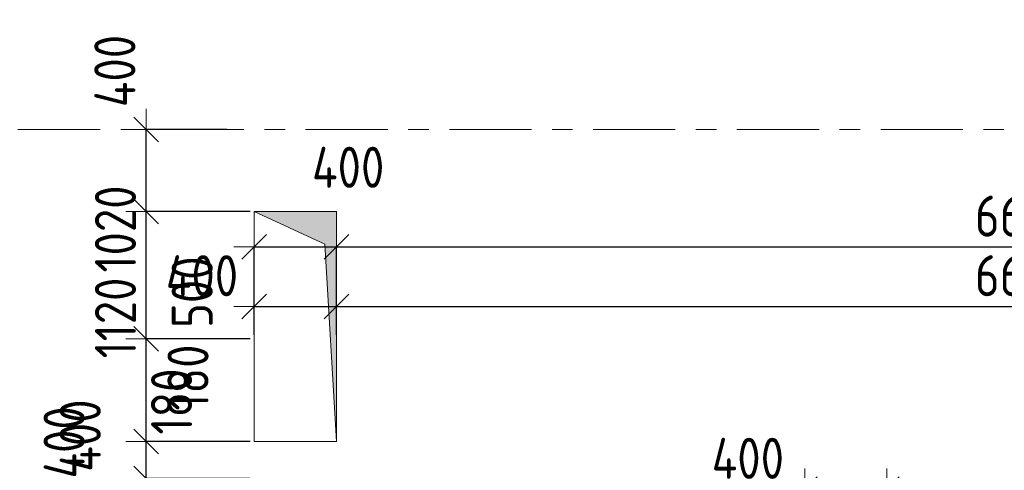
# Model space of a CAD drawing. Header units: metres. Extents: x -38 to 89, y -15 to 21.
# Tile 86 of 129: x 53.38 to 58.17, y 11.14 to 13.33. Entities that reach past the tile are written whole.
import ezdxf

# ---------------------------------------------------------------- set-up
doc = ezdxf.new("R2010")
doc.units = ezdxf.units.M
doc.header["$PDMODE"] = 65
doc.linetypes.add('______11', pattern=[0.5, 0.4, -0.05, 0, -0.05])
doc.linetypes.add('______5', pattern=[1.1, 0.8, -0.1, 0.1, -0.1])
for name, color, linetype, lineweight in [('XR$2$Осевая линия (1)', 7, '______5', 13), ('XR$3$Перекрытие (1)', 7, 'Continuous', 35), ('XR$4$Размерная линия (1)', 7, 'Continuous', 13), ('XR$5$Размерная линия (1)', 7, 'Continuous', 13)]:
    doc.layers.add(name, color=color, linetype=linetype, lineweight=lineweight)
doc.layers.add('XR$3$Макрос проема_ отверстия', color=7, linetype='Continuous', lineweight=13, true_color=0x2d2d2d)
doc.styles.add('ISOCPEUR', font='txt')
doc.dimstyles.new('DIMSTYLE_3', dxfattribs={"dimtxt": 0.2, "dimasz": 0.2, "dimexe": 0, "dimexo": 0, "dimgap": 0.1, "dimtad": 2, "dimdec": 0, "dimlfac": 1000, "dimrnd": 5, "dimzin": 12, "dimdsep": 46, "dimtxsty": 'ISOCPEUR', "dimblk1": 'ALL_ML_STRICH', "dimblk2": 'ALL_ML_STRICH', "dimsah": 1, "dimcen": 0, "dimclrd": 7, "dimclre": 256, "dimclrt": 7, "dimadec": 0, "dimazin": 0, "dimtfac": 1, "dimtdec": 0, "dimtix": 1, "dimtmove": 2, "dimatfit": 3, "dimfxl": 0, "dimtzin": 0, "dimlwd": 0, "dimlwe": -3, "dimarcsym": 0})
doc.dimstyles.new('DIMSTYLE_6', dxfattribs={"dimtxt": 0.2, "dimasz": 0.2, "dimexe": 0, "dimexo": 0, "dimgap": 0.1, "dimtad": 2, "dimdec": 0, "dimlfac": 1000, "dimrnd": 5, "dimzin": 12, "dimdsep": 46, "dimtxsty": 'ISOCPEUR', "dimblk1": 'ALL_ML_STRICH', "dimblk2": 'ALL_ML_STRICH', "dimsah": 1, "dimcen": 0, "dimclrd": 7, "dimclre": 256, "dimclrt": 7, "dimadec": 0, "dimazin": 0, "dimtfac": 1, "dimtdec": 0, "dimtix": 1, "dimtmove": 2, "dimatfit": 3, "dimfxl": 0, "dimtvp": 1.2, "dimtzin": 0, "dimlwd": 0, "dimlwe": -3, "dimarcsym": 0})
doc.dimstyles.new('DIMSTYLE_7', dxfattribs={"dimtxt": 0.2, "dimasz": 0.2, "dimexe": 0, "dimexo": 0, "dimgap": 0.1, "dimtad": 0, "dimdec": 0, "dimlfac": 1000, "dimrnd": 5, "dimzin": 12, "dimdsep": 46, "dimtxsty": 'ISOCPEUR', "dimblk1": 'ALL_ML_STRICH', "dimblk2": 'ALL_ML_STRICH', "dimsah": 1, "dimcen": 0, "dimclrd": 7, "dimclre": 256, "dimclrt": 7, "dimadec": 0, "dimazin": 0, "dimtfac": 1, "dimtdec": 0, "dimtix": 1, "dimtmove": 2, "dimatfit": 3, "dimfxl": 0, "dimtvp": 1.2, "dimtzin": 0, "dimlwd": 0, "dimlwe": -3, "dimarcsym": 0})

# ---------------------------------------------------------------- blocks, each defined once
blk = doc.blocks.new('Отображение проема', base_point=(-1.1579, -49.3094))
at = {"layer": 'XR$3$Макрос проема_ отверстия', "true_color": 0x000000, "transparency": 33554687}
blk.add_hatch(color=18, dxfattribs=at).paths.add_polyline_path([(-1.1579, -50.1094), (-1.0448, -49.4225), (-0.3579, -49.3094), (-1.1579, -49.3094)])
at = {"layer": 'XR$3$Макрос проема_ отверстия', "transparency": 33554687}
for p, q in [((-1.1579, -50.1094), (-1.1579, -49.3094)), ((-1.1579, -49.3094), (-0.3579, -49.3094)), ((-1.0448, -49.4225), (-0.3579, -49.3094)), ((-1.1579, -50.1094), (-1.0448, -49.4225))]:
    blk.add_line(p, q, dxfattribs=at)
blk = doc.blocks.new('ALL_ML_STRICH')
at = {"color": 0, "linetype": 'ByBlock', "lineweight": -2}
for p, q in [((0, -0.5), (0, 0.5)), ((-0.3, -0.3), (0.3, 0.3)), ((-1, 0), (0.5, 0))]:
    blk.add_line(p, q, dxfattribs=at)
blk = doc.blocks.new('*D42')
at = {"layer": 'DEFPOINTS', "color": 7, "linetype": 'Continuous', "lineweight": 13, "transparency": 33554687}
for p in [(54.5206, 12.2277), (54.5206, 11.7801), (54.9206, 11.7801)]:
    blk.add_point(p, dxfattribs=at)
at = {"layer": 'XR$4$Размерная линия (1)', "color": 9, "linetype": 'Continuous', "lineweight": -2, "true_color": 0xc7c7c7, "transparency": 33554687}
for p, q in [((54.5206, 11.8001), (54.5206, 12.2277)), ((54.9206, 11.8001), (54.9206, 12.2277))]:
    blk.add_line(p, q, dxfattribs=at)
at = {"layer": 'XR$4$Размерная линия (1)', "color": 7, "linetype": 'Continuous', "lineweight": -2, "transparency": 33554687}
blk.add_line((54.5206, 12.2277), (54.9206, 12.2277), dxfattribs=at)
at = {"layer": 'XR$4$Размерная линия (1)', "color": 7, "linetype": 'Continuous', "lineweight": 13, "transparency": 33554687, "xscale": 0.2, "yscale": 0.2, "zscale": 0.2, "rotation": 180}
blk.add_blockref('ALL_ML_STRICH', (54.5206, 12.2277), dxfattribs=at)
at = {"layer": 'XR$4$Размерная линия (1)', "color": 7, "linetype": 'Continuous', "lineweight": 13, "transparency": 33554687, "xscale": 0.2, "yscale": 0.2, "zscale": 0.2}
blk.add_blockref('ALL_ML_STRICH', (54.9206, 12.2277), dxfattribs=at)
at = {"layer": 'XR$4$Размерная линия (1)', "color": 7, "linetype": 'Continuous', "lineweight": 13, "transparency": 33554687, "insert": (54.9774, 12.6155), "char_height": 0.2, "width": 0.5, "attachment_point": 5, "style": 'ISOCPEUR'}
blk.add_mtext('\\W0.83;\\A1;{400}', dxfattribs=at)
blk = doc.blocks.new('*D43')
at = {"layer": 'DEFPOINTS', "color": 7, "linetype": 'Continuous', "lineweight": 13, "transparency": 33554687}
for p in [(54.9206, 12.2277), (61.6, 12.2518), (54.9206, 11.7801)]:
    blk.add_point(p, dxfattribs=at)
at = {"layer": 'XR$4$Размерная линия (1)', "color": 9, "linetype": 'Continuous', "lineweight": -2, "true_color": 0xc7c7c7, "transparency": 33554687}
for p, q in [((54.9206, 11.8001), (54.9206, 12.2277)), ((61.6, 12.2318), (61.6, 12.2277))]:
    blk.add_line(p, q, dxfattribs=at)
at = {"layer": 'XR$4$Размерная линия (1)', "color": 7, "linetype": 'Continuous', "lineweight": -2, "transparency": 33554687}
blk.add_line((54.9206, 12.2277), (61.6, 12.2277), dxfattribs=at)
at = {"layer": 'XR$4$Размерная линия (1)', "color": 7, "linetype": 'Continuous', "lineweight": 13, "transparency": 33554687, "xscale": 0.2, "yscale": 0.2, "zscale": 0.2, "rotation": 180}
blk.add_blockref('ALL_ML_STRICH', (54.9206, 12.2277), dxfattribs=at)
at = {"layer": 'XR$4$Размерная линия (1)', "color": 7, "linetype": 'Continuous', "lineweight": 13, "transparency": 33554687, "xscale": 0.2, "yscale": 0.2, "zscale": 0.2}
blk.add_blockref('ALL_ML_STRICH', (61.6, 12.2277), dxfattribs=at)
at = {"layer": 'XR$4$Размерная линия (1)', "color": 7, "linetype": 'Continuous', "lineweight": 13, "transparency": 33554687, "insert": (58.2687, 12.3777), "char_height": 0.2, "width": 0.666667, "attachment_point": 5, "style": 'ISOCPEUR'}
blk.add_mtext('\\W0.83;\\A1;{6680}', dxfattribs=at)
blk = doc.blocks.new('*D339')
at = {"layer": 'DEFPOINTS', "color": 7, "linetype": 'Continuous', "lineweight": 13, "transparency": 33554687}
for p in [(54.5206, 11.1), (53.9946, 10.6999), (54.5206, 10.6999)]:
    blk.add_point(p, dxfattribs=at)
at = {"layer": 'XR$4$Размерная линия (1)', "color": 9, "linetype": 'Continuous', "lineweight": -2, "true_color": 0xc7c7c7, "transparency": 33554687}
for p, q in [((54.5006, 11.1), (53.9946, 11.1)), ((54.5006, 10.6999), (53.9946, 10.6999))]:
    blk.add_line(p, q, dxfattribs=at)
at = {"layer": 'XR$4$Размерная линия (1)', "color": 7, "linetype": 'Continuous', "lineweight": -2, "transparency": 33554687}
blk.add_line((53.9946, 10.6999), (53.9946, 11.1), dxfattribs=at)
at = {"layer": 'XR$4$Размерная линия (1)', "color": 7, "linetype": 'Continuous', "lineweight": 13, "transparency": 33554687, "xscale": 0.2, "yscale": 0.2, "zscale": 0.2}
for p, rotation in [((53.9946, 11.1), 90), ((53.9946, 10.6999), 270)]:
    blk.add_blockref('ALL_ML_STRICH', p, dxfattribs=dict(at, rotation=rotation))
at = {"layer": 'XR$4$Размерная линия (1)', "color": 7, "linetype": 'Continuous', "lineweight": 13, "transparency": 33554687, "insert": (53.5949, 11.2759), "char_height": 0.2, "width": 0.5, "attachment_point": 5, "rotation": 90, "style": 'ISOCPEUR'}
blk.add_mtext('\\W0.83;\\A1;{400}', dxfattribs=at)
blk = doc.blocks.new('*D340')
at = {"layer": 'DEFPOINTS', "color": 7, "linetype": 'Continuous', "lineweight": 13, "transparency": 33554687}
for p in [(54.5206, 11.2801), (53.9946, 11.1), (54.5206, 11.1)]:
    blk.add_point(p, dxfattribs=at)
at = {"layer": 'XR$4$Размерная линия (1)', "color": 9, "linetype": 'Continuous', "lineweight": -2, "true_color": 0xc7c7c7, "transparency": 33554687}
for p, q in [((54.5006, 11.2801), (53.9946, 11.2801)), ((54.5006, 11.1), (53.9946, 11.1))]:
    blk.add_line(p, q, dxfattribs=at)
at = {"layer": 'XR$4$Размерная линия (1)', "color": 7, "linetype": 'Continuous', "lineweight": -2, "transparency": 33554687}
blk.add_line((53.9946, 11.1), (53.9946, 11.2801), dxfattribs=at)
at = {"layer": 'XR$4$Размерная линия (1)', "color": 7, "linetype": 'Continuous', "lineweight": 13, "transparency": 33554687, "xscale": 0.2, "yscale": 0.2, "zscale": 0.2}
for p, rotation in [((53.9946, 11.2801), 90), ((53.9946, 11.1), 270)]:
    blk.add_blockref('ALL_ML_STRICH', p, dxfattribs=dict(at, rotation=rotation))
at = {"layer": 'XR$4$Размерная линия (1)', "color": 7, "linetype": 'Continuous', "lineweight": 13, "transparency": 33554687, "insert": (54.198, 11.5914), "char_height": 0.2, "width": 0.5, "attachment_point": 5, "rotation": 90, "style": 'ISOCPEUR'}
blk.add_mtext('\\W0.83;\\A1;{180}', dxfattribs=at)
blk = doc.blocks.new('*D341')
at = {"layer": 'DEFPOINTS', "color": 7, "linetype": 'Continuous', "lineweight": 13, "transparency": 33554687}
for p in [(54.5206, 11.7801), (53.9946, 11.2801), (54.5206, 11.2801)]:
    blk.add_point(p, dxfattribs=at)
at = {"layer": 'XR$4$Размерная линия (1)', "color": 9, "linetype": 'Continuous', "lineweight": -2, "true_color": 0xc7c7c7, "transparency": 33554687}
for p, q in [((54.5006, 11.7801), (53.9946, 11.7801)), ((54.5006, 11.2801), (53.9946, 11.2801))]:
    blk.add_line(p, q, dxfattribs=at)
at = {"layer": 'XR$4$Размерная линия (1)', "color": 7, "linetype": 'Continuous', "lineweight": -2, "transparency": 33554687}
blk.add_line((53.9946, 11.2801), (53.9946, 11.7801), dxfattribs=at)
at = {"layer": 'XR$4$Размерная линия (1)', "color": 7, "linetype": 'Continuous', "lineweight": 13, "transparency": 33554687, "xscale": 0.2, "yscale": 0.2, "zscale": 0.2}
for p, rotation in [((53.9946, 11.7801), 90), ((53.9946, 11.2801), 270)]:
    blk.add_blockref('ALL_ML_STRICH', p, dxfattribs=dict(at, rotation=rotation))
at = {"layer": 'XR$4$Размерная линия (1)', "color": 7, "linetype": 'Continuous', "lineweight": 13, "transparency": 33554687, "insert": (54.2182, 12.0074), "char_height": 0.2, "width": 0.5, "attachment_point": 5, "rotation": 90, "style": 'ISOCPEUR'}
blk.add_mtext('\\W0.83;\\A1;{500}', dxfattribs=at)
blk = doc.blocks.new('*D342')
at = {"layer": 'DEFPOINTS', "color": 7, "linetype": 'Continuous', "lineweight": 13, "transparency": 33554687}
for p in [(54.4068, 12.8), (53.9946, 11.7801), (54.5206, 11.7801)]:
    blk.add_point(p, dxfattribs=at)
at = {"layer": 'XR$4$Размерная линия (1)', "color": 9, "linetype": 'Continuous', "lineweight": -2, "true_color": 0xc7c7c7, "transparency": 33554687}
for p, q in [((54.3868, 12.8), (53.9946, 12.8)), ((54.5006, 11.7801), (53.9946, 11.7801))]:
    blk.add_line(p, q, dxfattribs=at)
at = {"layer": 'XR$4$Размерная линия (1)', "color": 7, "linetype": 'Continuous', "lineweight": -2, "transparency": 33554687}
blk.add_line((53.9946, 11.7801), (53.9946, 12.8), dxfattribs=at)
at = {"layer": 'XR$4$Размерная линия (1)', "color": 7, "linetype": 'Continuous', "lineweight": 13, "transparency": 33554687, "xscale": 0.2, "yscale": 0.2, "zscale": 0.2}
for p, rotation in [((53.9946, 12.8), 90), ((53.9946, 11.7801), 270)]:
    blk.add_blockref('ALL_ML_STRICH', p, dxfattribs=dict(at, rotation=rotation))
at = {"layer": 'XR$4$Размерная линия (1)', "color": 7, "linetype": 'Continuous', "lineweight": 13, "transparency": 33554687, "insert": (53.8446, 12.315), "char_height": 0.2, "width": 0.666667, "attachment_point": 5, "rotation": 90, "style": 'ISOCPEUR'}
blk.add_mtext('\\W0.83;\\A1;{1020}', dxfattribs=at)
blk = doc.blocks.new('*D510')
at = {"layer": 'DEFPOINTS', "color": 7, "linetype": 'Continuous', "lineweight": 13, "transparency": 33554687}
for p in [(54.5206, 11.9377), (54.5206, 11.7801), (54.9206, 11.7801)]:
    blk.add_point(p, dxfattribs=at)
at = {"layer": 'XR$5$Размерная линия (1)', "color": 9, "linetype": 'Continuous', "lineweight": -2, "true_color": 0xc7c7c7, "transparency": 33554687}
for p, q in [((54.5206, 11.8001), (54.5206, 11.9377)), ((54.9206, 11.8001), (54.9206, 11.9377))]:
    blk.add_line(p, q, dxfattribs=at)
at = {"layer": 'XR$5$Размерная линия (1)', "color": 7, "linetype": 'Continuous', "lineweight": -2, "transparency": 33554687}
blk.add_line((54.5206, 11.9377), (54.9206, 11.9377), dxfattribs=at)
at = {"layer": 'XR$5$Размерная линия (1)', "color": 7, "linetype": 'Continuous', "lineweight": 13, "transparency": 33554687, "xscale": 0.2, "yscale": 0.2, "zscale": 0.2, "rotation": 180}
blk.add_blockref('ALL_ML_STRICH', (54.5206, 11.9377), dxfattribs=at)
at = {"layer": 'XR$5$Размерная линия (1)', "color": 7, "linetype": 'Continuous', "lineweight": 13, "transparency": 33554687, "xscale": 0.2, "yscale": 0.2, "zscale": 0.2}
blk.add_blockref('ALL_ML_STRICH', (54.9206, 11.9377), dxfattribs=at)
at = {"layer": 'XR$5$Размерная линия (1)', "color": 7, "linetype": 'Continuous', "lineweight": 13, "transparency": 33554687, "insert": (54.2656, 12.0875), "char_height": 0.2, "width": 0.5, "attachment_point": 5, "style": 'ISOCPEUR'}
blk.add_mtext('\\W0.83;\\A1;{400}', dxfattribs=at)
blk = doc.blocks.new('*D511')
at = {"layer": 'DEFPOINTS', "color": 7, "linetype": 'Continuous', "lineweight": 13, "transparency": 33554687}
for p in [(61.6, 12.2518), (54.9206, 11.9377), (54.9206, 11.7801)]:
    blk.add_point(p, dxfattribs=at)
at = {"layer": 'XR$5$Размерная линия (1)', "color": 9, "linetype": 'Continuous', "lineweight": -2, "true_color": 0xc7c7c7, "transparency": 33554687}
for p, q in [((61.6, 12.2318), (61.6, 11.9377)), ((54.9206, 11.8001), (54.9206, 11.9377))]:
    blk.add_line(p, q, dxfattribs=at)
at = {"layer": 'XR$5$Размерная линия (1)', "color": 7, "linetype": 'Continuous', "lineweight": -2, "transparency": 33554687}
blk.add_line((54.9206, 11.9377), (61.6, 11.9377), dxfattribs=at)
at = {"layer": 'XR$5$Размерная линия (1)', "color": 7, "linetype": 'Continuous', "lineweight": 13, "transparency": 33554687, "xscale": 0.2, "yscale": 0.2, "zscale": 0.2, "rotation": 180}
blk.add_blockref('ALL_ML_STRICH', (54.9206, 11.9377), dxfattribs=at)
at = {"layer": 'XR$5$Размерная линия (1)', "color": 7, "linetype": 'Continuous', "lineweight": 13, "transparency": 33554687, "xscale": 0.2, "yscale": 0.2, "zscale": 0.2}
blk.add_blockref('ALL_ML_STRICH', (61.6, 11.9377), dxfattribs=at)
at = {"layer": 'XR$5$Размерная линия (1)', "color": 7, "linetype": 'Continuous', "lineweight": 13, "transparency": 33554687, "insert": (58.2687, 12.0877), "char_height": 0.2, "width": 0.666667, "attachment_point": 5, "style": 'ISOCPEUR'}
blk.add_mtext('\\W0.83;\\A1;{6680}', dxfattribs=at)
blk = doc.blocks.new('*D643')
at = {"layer": 'DEFPOINTS', "color": 7, "linetype": 'Continuous', "lineweight": 13, "transparency": 33554687}
for p in [(54.5206, 11.1), (53.9946, 10.6999), (54.5206, 10.6999)]:
    blk.add_point(p, dxfattribs=at)
at = {"layer": 'XR$5$Размерная линия (1)', "color": 9, "linetype": 'Continuous', "lineweight": -2, "true_color": 0xc7c7c7, "transparency": 33554687}
for p, q in [((54.5006, 11.1), (53.9946, 11.1)), ((54.5006, 10.6999), (53.9946, 10.6999))]:
    blk.add_line(p, q, dxfattribs=at)
at = {"layer": 'XR$5$Размерная линия (1)', "color": 7, "linetype": 'Continuous', "lineweight": -2, "transparency": 33554687}
blk.add_line((53.9946, 10.6999), (53.9946, 11.1), dxfattribs=at)
at = {"layer": 'XR$5$Размерная линия (1)', "color": 7, "linetype": 'Continuous', "lineweight": 13, "transparency": 33554687, "xscale": 0.2, "yscale": 0.2, "zscale": 0.2}
for p, rotation in [((53.9946, 11.1), 90), ((53.9946, 10.6999), 270)]:
    blk.add_blockref('ALL_ML_STRICH', p, dxfattribs=dict(at, rotation=rotation))
at = {"layer": 'XR$5$Размерная линия (1)', "color": 7, "linetype": 'Continuous', "lineweight": 13, "transparency": 33554687, "insert": (53.6732, 11.3091), "char_height": 0.2, "width": 0.5, "attachment_point": 5, "rotation": 90, "style": 'ISOCPEUR'}
blk.add_mtext('\\W0.83;\\A1;{400}', dxfattribs=at)
blk = doc.blocks.new('*D644')
at = {"layer": 'DEFPOINTS', "color": 7, "linetype": 'Continuous', "lineweight": 13, "transparency": 33554687}
for p in [(54.5206, 11.2801), (53.9946, 11.1), (54.5206, 11.1)]:
    blk.add_point(p, dxfattribs=at)
at = {"layer": 'XR$5$Размерная линия (1)', "color": 9, "linetype": 'Continuous', "lineweight": -2, "true_color": 0xc7c7c7, "transparency": 33554687}
for p, q in [((54.5006, 11.2801), (53.9946, 11.2801)), ((54.5006, 11.1), (53.9946, 11.1))]:
    blk.add_line(p, q, dxfattribs=at)
at = {"layer": 'XR$5$Размерная линия (1)', "color": 7, "linetype": 'Continuous', "lineweight": -2, "transparency": 33554687}
blk.add_line((53.9946, 11.1), (53.9946, 11.2801), dxfattribs=at)
at = {"layer": 'XR$5$Размерная линия (1)', "color": 7, "linetype": 'Continuous', "lineweight": 13, "transparency": 33554687, "xscale": 0.2, "yscale": 0.2, "zscale": 0.2}
for p, rotation in [((53.9946, 11.2801), 90), ((53.9946, 11.1), 270)]:
    blk.add_blockref('ALL_ML_STRICH', p, dxfattribs=dict(at, rotation=rotation))
at = {"layer": 'XR$5$Размерная линия (1)', "color": 7, "linetype": 'Continuous', "lineweight": 13, "transparency": 33554687, "insert": (54.1178, 11.475), "char_height": 0.2, "width": 0.5, "attachment_point": 5, "rotation": 90, "style": 'ISOCPEUR'}
blk.add_mtext('\\W0.83;\\A1;{180}', dxfattribs=at)
blk = doc.blocks.new('*D645')
at = {"layer": 'DEFPOINTS', "color": 7, "linetype": 'Continuous', "lineweight": 13, "transparency": 33554687}
for p in [(54.5206, 12.4001), (53.9946, 11.2801), (54.5206, 11.2801)]:
    blk.add_point(p, dxfattribs=at)
at = {"layer": 'XR$5$Размерная линия (1)', "color": 9, "linetype": 'Continuous', "lineweight": -2, "true_color": 0xc7c7c7, "transparency": 33554687}
for p, q in [((54.5006, 12.4001), (53.9946, 12.4001)), ((54.5006, 11.2801), (53.9946, 11.2801))]:
    blk.add_line(p, q, dxfattribs=at)
at = {"layer": 'XR$5$Размерная линия (1)', "color": 7, "linetype": 'Continuous', "lineweight": -2, "transparency": 33554687}
blk.add_line((53.9946, 11.2801), (53.9946, 12.4001), dxfattribs=at)
at = {"layer": 'XR$5$Размерная линия (1)', "color": 7, "linetype": 'Continuous', "lineweight": 13, "transparency": 33554687, "xscale": 0.2, "yscale": 0.2, "zscale": 0.2}
for p, rotation in [((53.9946, 12.4001), 90), ((53.9946, 11.2801), 270)]:
    blk.add_blockref('ALL_ML_STRICH', p, dxfattribs=dict(at, rotation=rotation))
at = {"layer": 'XR$5$Размерная линия (1)', "color": 7, "linetype": 'Continuous', "lineweight": 13, "transparency": 33554687, "insert": (53.8446, 11.8817), "char_height": 0.2, "width": 0.666667, "attachment_point": 5, "rotation": 90, "style": 'ISOCPEUR'}
blk.add_mtext('\\W0.83;\\A1;{1120}', dxfattribs=at)
blk = doc.blocks.new('*D646')
at = {"layer": 'DEFPOINTS', "color": 7, "linetype": 'Continuous', "lineweight": 13, "transparency": 33554687}
for p in [(54.4068, 12.8), (53.9946, 12.4001), (54.5206, 12.4001)]:
    blk.add_point(p, dxfattribs=at)
at = {"layer": 'XR$5$Размерная линия (1)', "color": 9, "linetype": 'Continuous', "lineweight": -2, "true_color": 0xc7c7c7, "transparency": 33554687}
for p, q in [((54.3868, 12.8), (53.9946, 12.8)), ((54.5006, 12.4001), (53.9946, 12.4001))]:
    blk.add_line(p, q, dxfattribs=at)
at = {"layer": 'XR$5$Размерная линия (1)', "color": 7, "linetype": 'Continuous', "lineweight": -2, "transparency": 33554687}
blk.add_line((53.9946, 12.4001), (53.9946, 12.8), dxfattribs=at)
at = {"layer": 'XR$5$Размерная линия (1)', "color": 7, "linetype": 'Continuous', "lineweight": 13, "transparency": 33554687, "xscale": 0.2, "yscale": 0.2, "zscale": 0.2}
for p, rotation in [((53.9946, 12.8), 90), ((53.9946, 12.4001), 270)]:
    blk.add_blockref('ALL_ML_STRICH', p, dxfattribs=dict(at, rotation=rotation))
at = {"layer": 'XR$5$Размерная линия (1)', "color": 7, "linetype": 'Continuous', "lineweight": 13, "transparency": 33554687, "insert": (53.8416, 13.0841), "char_height": 0.2, "width": 0.5, "attachment_point": 5, "rotation": 90, "style": 'ISOCPEUR'}
blk.add_mtext('\\W0.83;\\A1;{400}', dxfattribs=at)
blk = doc.blocks.new('*D647')
at = {"layer": 'DEFPOINTS', "color": 7, "linetype": 'Continuous', "lineweight": 13, "transparency": 33554687}
for p in [(57.2005, 11.0483), (57.2005, 10.5), (57.6005, 10.5)]:
    blk.add_point(p, dxfattribs=at)
at = {"layer": 'XR$5$Размерная линия (1)', "color": 9, "linetype": 'Continuous', "lineweight": -2, "true_color": 0xc7c7c7, "transparency": 33554687}
for p, q in [((57.2005, 10.52), (57.2005, 11.0483)), ((57.6005, 10.52), (57.6005, 11.0483))]:
    blk.add_line(p, q, dxfattribs=at)
at = {"layer": 'XR$5$Размерная линия (1)', "color": 7, "linetype": 'Continuous', "lineweight": -2, "transparency": 33554687}
blk.add_line((57.2005, 11.0483), (57.6005, 11.0483), dxfattribs=at)
at = {"layer": 'XR$5$Размерная линия (1)', "color": 7, "linetype": 'Continuous', "lineweight": 13, "transparency": 33554687, "xscale": 0.2, "yscale": 0.2, "zscale": 0.2, "rotation": 180}
blk.add_blockref('ALL_ML_STRICH', (57.2005, 11.0483), dxfattribs=at)
at = {"layer": 'XR$5$Размерная линия (1)', "color": 7, "linetype": 'Continuous', "lineweight": 13, "transparency": 33554687, "xscale": 0.2, "yscale": 0.2, "zscale": 0.2}
blk.add_blockref('ALL_ML_STRICH', (57.6005, 11.0483), dxfattribs=at)
at = {"layer": 'XR$5$Размерная линия (1)', "color": 7, "linetype": 'Continuous', "lineweight": 13, "transparency": 33554687, "insert": (56.9232, 11.1984), "char_height": 0.2, "width": 0.5, "attachment_point": 5, "style": 'ISOCPEUR'}
blk.add_mtext('\\W0.83;\\A1;{400}', dxfattribs=at)
blk = doc.blocks.new('*D648')
at = {"layer": 'DEFPOINTS', "color": 7, "linetype": 'Continuous', "lineweight": 13, "transparency": 33554687}
for p in [(57.6005, 11.0483), (61.6, 10.5994), (57.6005, 10.5)]:
    blk.add_point(p, dxfattribs=at)
at = {"layer": 'XR$5$Размерная линия (1)', "color": 9, "linetype": 'Continuous', "lineweight": -2, "true_color": 0xc7c7c7, "transparency": 33554687}
for p, q in [((57.6005, 10.52), (57.6005, 11.0483)), ((61.6, 10.6194), (61.6, 11.0483))]:
    blk.add_line(p, q, dxfattribs=at)
at = {"layer": 'XR$5$Размерная линия (1)', "color": 7, "linetype": 'Continuous', "lineweight": -2, "transparency": 33554687}
blk.add_line((57.6005, 11.0483), (61.6, 11.0483), dxfattribs=at)
at = {"layer": 'XR$5$Размерная линия (1)', "color": 7, "linetype": 'Continuous', "lineweight": 13, "transparency": 33554687, "xscale": 0.2, "yscale": 0.2, "zscale": 0.2, "rotation": 180}
blk.add_blockref('ALL_ML_STRICH', (57.6005, 11.0483), dxfattribs=at)
at = {"layer": 'XR$5$Размерная линия (1)', "color": 7, "linetype": 'Continuous', "lineweight": 13, "transparency": 33554687, "xscale": 0.2, "yscale": 0.2, "zscale": 0.2}
blk.add_blockref('ALL_ML_STRICH', (61.6, 11.0483), dxfattribs=at)
at = {"layer": 'XR$5$Размерная линия (1)', "color": 7, "linetype": 'Continuous', "lineweight": 13, "transparency": 33554687, "insert": (59.6002, 11.1983), "char_height": 0.2, "width": 0.666667, "attachment_point": 5, "style": 'ISOCPEUR'}
blk.add_mtext('\\W0.83;\\A1;{4000}', dxfattribs=at)

msp = doc.modelspace()

# ---------------------------------------------------------------- linework, layer by layer
at = {"layer": 'XR$2$Осевая линия (1)', "color": 253, "linetype": '______11', "lineweight": 13, "true_color": 0xa0a0a0, "transparency": 33554687}
msp.add_line((-2.63, 12.8), (62.6, 12.8), dxfattribs=at)
at = {"layer": 'XR$3$Перекрытие (1)', "color": 7, "linetype": 'Continuous', "lineweight": 13, "transparency": 33554687}
for p, q in [((54.9206, 12.4001), (54.5206, 12.4001)), ((54.5206, 12.4001), (54.5206, 11.2801)), ((54.9206, 11.2801), (54.9206, 12.4001)), ((54.5206, 11.2801), (54.8962, 11.2801)), ((54.8962, 11.2801), (54.9206, 11.2801))]:
    msp.add_line(p, q, dxfattribs=at)

# ---------------------------------------------------------------- block references
at = {"layer": 'XR$3$Макрос проема_ отверстия', "transparency": 33554687, "xscale": -0.5, "yscale": 1.4}
msp.add_blockref('Отображение проема', (54.9206, 12.4001), dxfattribs=at)

# ---------------------------------------------------------------- dimensions: what is measured, and where the dimension line sits
at = {"layer": 'XR$4$Размерная линия (1)', "color": 7, "linetype": 'Continuous', "lineweight": 13, "transparency": 33554687}
for base, p1, p2, dimstyle, picture, middle in [((53.9946, 12.8), (54.5006, 11.7801), (54.3868, 12.8), 'DIMSTYLE_3', '*D342', (53.8446, 12.315)), ((53.9946, 11.7801), (54.5006, 11.2801), (54.5006, 11.7801), 'DIMSTYLE_7', '*D341', (54.2182, 12.0074)), ((53.9946, 11.2801), (54.5006, 11.1), (54.5006, 11.2801), 'DIMSTYLE_7', '*D340', (54.198, 11.5914)), ((53.9946, 11.1), (54.5006, 10.6999), (54.5006, 11.1), 'DIMSTYLE_6', '*D339', (53.5949, 11.2759))]:
    dim = msp.add_linear_dim(base=base, p1=p1, p2=p2, angle=90, dimstyle=dimstyle, override={"dimpost": '<>', "dimclrd": 7, "dimclre": 9, "dimclrt": 7, "dimlwd": 0, "dimlwe": 65533}, dxfattribs=at)
    dim.commit()
    dim.dimension.update_dxf_attribs({"geometry": picture, "text_midpoint": middle, "dimtype": 160})
for base, p1, p2, dimstyle, picture, middle in [((54.9206, 12.2277), (54.5206, 11.8001), (54.9206, 11.8001), 'DIMSTYLE_6', '*D42', (54.9774, 12.6155)), ((61.6, 12.2277), (54.9206, 11.8001), (61.6, 12.2318), 'DIMSTYLE_3', '*D43', (58.2687, 12.3777))]:
    dim = msp.add_linear_dim(base=base, p1=p1, p2=p2, dimstyle=dimstyle, override={"dimpost": '<>', "dimclrd": 7, "dimclre": 9, "dimclrt": 7, "dimlwd": 0, "dimlwe": 65533}, dxfattribs=at)
    dim.commit()
    dim.dimension.update_dxf_attribs({"geometry": picture, "text_midpoint": middle, "dimtype": 160})
at = {"layer": 'XR$5$Размерная линия (1)', "color": 7, "linetype": 'Continuous', "lineweight": 13, "transparency": 33554687}
for base, p1, p2, dimstyle, picture, middle in [((53.9946, 12.8), (54.5006, 12.4001), (54.3868, 12.8), 'DIMSTYLE_6', '*D646', (53.8416, 13.0841)), ((53.9946, 12.4001), (54.5006, 11.2801), (54.5006, 12.4001), 'DIMSTYLE_3', '*D645', (53.8446, 11.8817)), ((53.9946, 11.2801), (54.5006, 11.1), (54.5006, 11.2801), 'DIMSTYLE_7', '*D644', (54.1178, 11.475)), ((53.9946, 11.1), (54.5006, 10.6999), (54.5006, 11.1), 'DIMSTYLE_6', '*D643', (53.6732, 11.3091))]:
    dim = msp.add_linear_dim(base=base, p1=p1, p2=p2, angle=90, dimstyle=dimstyle, override={"dimpost": '<>', "dimclrd": 7, "dimclre": 9, "dimclrt": 7, "dimlwd": 0, "dimlwe": 65533}, dxfattribs=at)
    dim.commit()
    dim.dimension.update_dxf_attribs({"geometry": picture, "text_midpoint": middle, "dimtype": 160})
for base, p1, p2, dimstyle, picture, middle in [((61.6, 11.9377), (54.9206, 11.8001), (61.6, 12.2318), 'DIMSTYLE_3', '*D511', (58.2687, 12.0877)), ((54.9206, 11.9377), (54.5206, 11.8001), (54.9206, 11.8001), 'DIMSTYLE_6', '*D510', (54.2656, 12.0875)), ((57.6005, 11.0483), (57.2005, 10.52), (57.6005, 10.52), 'DIMSTYLE_6', '*D647', (56.9232, 11.1984)), ((61.6, 11.04826), (57.60049, 10.52), (61.6, 10.61943), 'DIMSTYLE_3', '*D648', (59.60025, 11.19826))]:
    dim = msp.add_linear_dim(base=base, p1=p1, p2=p2, dimstyle=dimstyle, override={"dimpost": '<>', "dimclrd": 7, "dimclre": 9, "dimclrt": 7, "dimlwd": 0, "dimlwe": 65533}, dxfattribs=at)
    dim.commit()
    dim.dimension.update_dxf_attribs({"geometry": picture, "text_midpoint": middle, "dimtype": 160})

doc.saveas('drawing.dxf')
